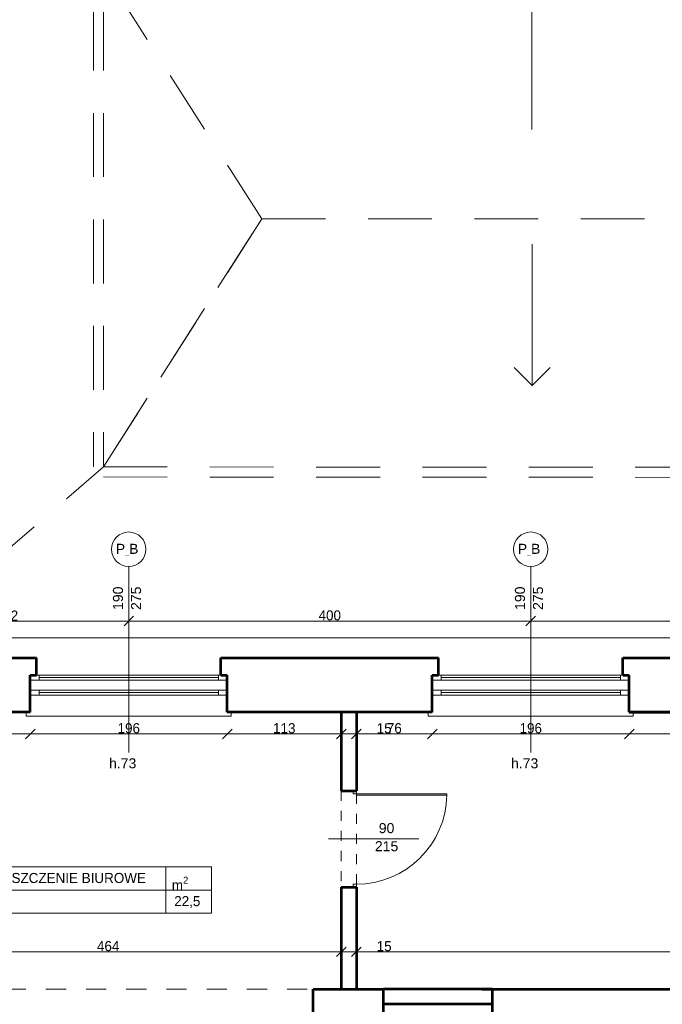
# Model space of a CAD drawing. Header units: inches. Extents: x -21887 to 84279, y -131485 to 67836.
# Tile 117 of 256: x 41730 to 48125, y -17814 to -8020. Entities that reach past the tile are written whole.
import ezdxf

# ---------------------------------------------------------------- set-up
doc = ezdxf.new("R2010")
doc.units = ezdxf.units.IN
doc.header["$MEASUREMENT"] = 0
for name, pattern in [('Dashed', [400, 200, -200]), ('Dashed copy', [200, 100, -100]), ('Long Dashed', [1058.333302, 634.99999, -423.333311])]:
    doc.linetypes.add(name, pattern=pattern)
doc.layers.get('0').update_dxf_attribs({"lineweight": 13})
doc.layers.get('Defpoints').update_dxf_attribs({"lineweight": 13})
for name, color, linetype, lineweight in [('AI_MURY', 7, 'Continuous', 53), ('Dimensioning', 7, 'Continuous', 13), ('DRZWI', 7, 'Continuous', 13), ('dzialowki', 7, 'Continuous', 53), ('OPISY TABELKI', 7, 'Continuous', 13), ('PODCIAGI', 7, 'Continuous', 13)]:
    doc.layers.add(name, color=color, linetype=linetype, lineweight=lineweight)
doc.styles.add('GENERATED_STYLE_7', font='txt')
doc.styles.add('GENERATED_STYLE_9', font='txt')
doc.styles.add('Style-Courier New', font='txt')
doc.dimstyles.new('Dimstyle_4', dxfattribs={"dimtxt": 100, "dimasz": 95, "dimexe": 0, "dimexo": 0, "dimgap": 0.09, "dimtad": 1, "dimdec": 0, "dimlfac": 0.1, "dimzin": 0, "dimdsep": 46, "dimlunit": 5, "dimtxsty": 'GENERATED_STYLE_7', "dimblk": 'ARROWHEAD_6', "dimcen": 0.09, "dimclrd": 161, "dimclre": 161, "dimclrt": 7, "dimadec": 0, "dimazin": 0, "dimtfac": 1, "dimtdec": 0, "dimtmove": 0, "dimatfit": 3, "dimfxl": 0, "dimtolj": 1, "dimtzin": 0, "dimarcsym": 0})
doc.dimstyles.new('Dimstyle_5', dxfattribs={"dimtxt": 100, "dimasz": 95, "dimexe": 0.18, "dimexo": 0, "dimgap": 0.09, "dimtad": 1, "dimtih": 1, "dimtoh": 1, "dimdec": 0, "dimlfac": 0.1, "dimzin": 0, "dimdsep": 46, "dimlunit": 5, "dimtxsty": 'GENERATED_STYLE_7', "dimblk": 'ARROWHEAD_6', "dimcen": 0.09, "dimclrd": 161, "dimclre": 161, "dimclrt": 7, "dimadec": 0, "dimazin": 0, "dimtfac": 1, "dimtdec": 0, "dimtmove": 0, "dimatfit": 3, "dimfxl": 0, "dimtolj": 1, "dimtzin": 0, "dimarcsym": 0})

# ---------------------------------------------------------------- blocks, each defined once
blk = doc.blocks.new('ARROWHEAD_6')
at = {"color": 0, "linetype": 'Continuous'}
for p, q in [((0, 0), (-1, 0)), ((-0.5, -0.5), (0.5, 0.5))]:
    blk.add_line(p, q, dxfattribs=at)
blk = doc.blocks.new('*U997')
at = {"layer": 'Defpoints', "color": 0, "linetype": 'Continuous'}
for p in [(40291.6, -17292.4), (44930.5, -17292.4), (44930.5, -17292.4)]:
    blk.add_point(p, dxfattribs=at)
at = {"layer": 'Dimensioning', "color": 161, "linetype": 'Continuous', "lineweight": -2}
for p, q in [((40291.6, -17292.4), (40291.6, -17292.6)), ((40386.6, -17292.4), (44835.5, -17292.4)), ((44930.5, -17292.4), (44930.5, -17292.6))]:
    blk.add_line(p, q, dxfattribs=at)
at = {"layer": 'Dimensioning', "color": 161, "linetype": 'Continuous', "lineweight": -2, "xscale": 95, "yscale": 95, "zscale": 95, "rotation": 180}
blk.add_blockref('ARROWHEAD_6', (40291.6, -17292.4), dxfattribs=at)
at = {"layer": 'Dimensioning', "color": 161, "linetype": 'Continuous', "lineweight": -2, "xscale": 95, "yscale": 95, "zscale": 95}
blk.add_blockref('ARROWHEAD_6', (44930.5, -17292.4), dxfattribs=at)
at = {"layer": 'Dimensioning', "color": 7, "linetype": 'Continuous', "insert": (42611.1, -17236.1), "char_height": 100, "attachment_point": 5, "style": 'GENERATED_STYLE_7'}
blk.add_mtext('464', dxfattribs=at)
blk = doc.blocks.new('*D1866')
at = {"layer": 'Defpoints'}
for p in [(40291.6, -17292.4), (42611.1, -17292.4), (44930.5, -17292.4), (44930.5, -17292.4)]:
    blk.add_point(p, dxfattribs=at)
at = {"layer": 'Dimensioning', "color": 161, "linetype": 'Continuous'}
blk.add_blockref('*U997', (0, 0), dxfattribs=at)
blk = doc.blocks.new('*U998')
at = {"layer": 'Defpoints', "color": 0, "linetype": 'Continuous'}
for p in [(44930.5, -17292.4), (45080.5, -17292.4), (45080.5, -17292.4)]:
    blk.add_point(p, dxfattribs=at)
at = {"layer": 'Dimensioning', "color": 161, "linetype": 'Continuous', "lineweight": -2}
for p, q in [((44835.5, -17292.4), (44740.5, -17292.4)), ((44930.5, -17292.4), (44930.5, -17292.6)), ((44930.5, -17292.4), (45080.5, -17292.4)), ((45080.5, -17292.4), (45080.5, -17292.6)), ((45175.5, -17292.4), (45443.9, -17292.4))]:
    blk.add_line(p, q, dxfattribs=at)
at = {"layer": 'Dimensioning', "color": 161, "linetype": 'Continuous', "lineweight": -2, "xscale": 95, "yscale": 95, "zscale": 95}
blk.add_blockref('ARROWHEAD_6', (44930.5, -17292.4), dxfattribs=at)
at = {"layer": 'Dimensioning', "color": 161, "linetype": 'Continuous', "lineweight": -2, "xscale": 95, "yscale": 95, "zscale": 95, "rotation": 180}
blk.add_blockref('ARROWHEAD_6', (45080.5, -17292.4), dxfattribs=at)
at = {"layer": 'Dimensioning', "color": 7, "linetype": 'Continuous', "insert": (45357.2, -17236.7), "char_height": 100, "attachment_point": 5, "style": 'GENERATED_STYLE_7'}
blk.add_mtext('15', dxfattribs=at)
blk = doc.blocks.new('*D1867')
at = {"layer": 'Defpoints'}
for p in [(44930.5, -17292.4), (45080.5, -17292.4), (45080.5, -17292.4), (45357.2, -17292.4)]:
    blk.add_point(p, dxfattribs=at)
at = {"layer": 'Dimensioning', "color": 161, "linetype": 'Continuous'}
blk.add_blockref('*U998', (0, 0), dxfattribs=at)
blk = doc.blocks.new('*U999')
at = {"layer": 'Defpoints', "color": 0, "linetype": 'Continuous'}
for p in [(45080.5, -17292.4), (53780.5, -17292.4), (53780.5, -17292.4)]:
    blk.add_point(p, dxfattribs=at)
at = {"layer": 'Dimensioning', "color": 161, "linetype": 'Continuous', "lineweight": -2}
for p, q in [((45080.5, -17292.4), (45080.5, -17292.6)), ((45175.5, -17292.4), (53685.5, -17292.4)), ((53780.5, -17292.4), (53780.5, -17292.6))]:
    blk.add_line(p, q, dxfattribs=at)
at = {"layer": 'Dimensioning', "color": 161, "linetype": 'Continuous', "lineweight": -2, "xscale": 95, "yscale": 95, "zscale": 95, "rotation": 180}
blk.add_blockref('ARROWHEAD_6', (45080.5, -17292.4), dxfattribs=at)
at = {"layer": 'Dimensioning', "color": 161, "linetype": 'Continuous', "lineweight": -2, "xscale": 95, "yscale": 95, "zscale": 95}
blk.add_blockref('ARROWHEAD_6', (53780.5, -17292.4), dxfattribs=at)
at = {"layer": 'Dimensioning', "color": 7, "linetype": 'Continuous', "insert": (49430.5, -17236.1), "char_height": 100, "attachment_point": 5, "style": 'GENERATED_STYLE_7'}
blk.add_mtext('870', dxfattribs=at)
blk = doc.blocks.new('*D1868')
at = {"layer": 'Defpoints'}
for p in [(45080.5, -17292.4), (49430.5, -17292.4), (53780.5, -17292.4), (53780.5, -17292.4)]:
    blk.add_point(p, dxfattribs=at)
at = {"layer": 'Dimensioning', "color": 161, "linetype": 'Continuous'}
blk.add_blockref('*U999', (0, 0), dxfattribs=at)
blk = doc.blocks.new('*U1001')
at = {"layer": 'Defpoints', "color": 0, "linetype": 'Continuous'}
for p in [(41836.1, -14851.8), (40291.6, -15124.7), (41836.1, -15124.7)]:
    blk.add_point(p, dxfattribs=at)
at = {"layer": 'Dimensioning', "color": 161, "linetype": 'Continuous', "lineweight": -2}
for p, q in [((40291.6, -15124.7), (40291.6, -15124.5)), ((40386.6, -15124.7), (41741.1, -15124.7)), ((41836.1, -15124.5), (41836.1, -15124.9))]:
    blk.add_line(p, q, dxfattribs=at)
at = {"layer": 'Dimensioning', "color": 161, "linetype": 'Continuous', "lineweight": -2, "xscale": 95, "yscale": 95, "zscale": 95, "rotation": 180}
blk.add_blockref('ARROWHEAD_6', (40291.6, -15124.7), dxfattribs=at)
at = {"layer": 'Dimensioning', "color": 161, "linetype": 'Continuous', "lineweight": -2, "xscale": 95, "yscale": 95, "zscale": 95}
blk.add_blockref('ARROWHEAD_6', (41836.1, -15124.7), dxfattribs=at)
at = {"layer": 'Dimensioning', "color": 7, "linetype": 'Continuous', "insert": (41063.9, -15069), "char_height": 100, "attachment_point": 5, "style": 'GENERATED_STYLE_7'}
blk.add_mtext('154', dxfattribs=at)
blk = doc.blocks.new('*D1870')
at = {"layer": 'Defpoints'}
for p in [(41836.1, -14851.8), (40291.6, -15124.7), (41063.9, -15124.7), (41836.1, -15124.7)]:
    blk.add_point(p, dxfattribs=at)
at = {"layer": 'Dimensioning', "color": 161, "linetype": 'Continuous'}
blk.add_blockref('*U1001', (0, 0), dxfattribs=at)
blk = doc.blocks.new('*U1002')
at = {"layer": 'Defpoints', "color": 0, "linetype": 'Continuous'}
for p in [(41836.1, -14851.8), (43796.1, -14811.5), (43796.1, -15124.7)]:
    blk.add_point(p, dxfattribs=at)
at = {"layer": 'Dimensioning', "color": 161, "linetype": 'Continuous', "lineweight": -2}
for p, q in [((41836.1, -15124.5), (41836.1, -15124.9)), ((41931.1, -15124.7), (43701.1, -15124.7)), ((43796.1, -15124.5), (43796.1, -15124.9))]:
    blk.add_line(p, q, dxfattribs=at)
at = {"layer": 'Dimensioning', "color": 161, "linetype": 'Continuous', "lineweight": -2, "xscale": 95, "yscale": 95, "zscale": 95, "rotation": 180}
blk.add_blockref('ARROWHEAD_6', (41836.1, -15124.7), dxfattribs=at)
at = {"layer": 'Dimensioning', "color": 161, "linetype": 'Continuous', "lineweight": -2, "xscale": 95, "yscale": 95, "zscale": 95}
blk.add_blockref('ARROWHEAD_6', (43796.1, -15124.7), dxfattribs=at)
at = {"layer": 'Dimensioning', "color": 7, "linetype": 'Continuous', "insert": (42816.1, -15068.4), "char_height": 100, "attachment_point": 5, "style": 'GENERATED_STYLE_7'}
blk.add_mtext('196', dxfattribs=at)
blk = doc.blocks.new('*D1871')
at = {"layer": 'Defpoints'}
for p in [(41836.1, -14851.8), (43796.1, -14811.5), (42816.1, -15124.7), (43796.1, -15124.7)]:
    blk.add_point(p, dxfattribs=at)
at = {"layer": 'Dimensioning', "color": 161, "linetype": 'Continuous'}
blk.add_blockref('*U1002', (0, 0), dxfattribs=at)
blk = doc.blocks.new('*U1003')
at = {"layer": 'Defpoints', "color": 0, "linetype": 'Continuous'}
for p in [(43796.1, -14811.5), (44930.5, -15124.7), (44930.5, -15124.7)]:
    blk.add_point(p, dxfattribs=at)
at = {"layer": 'Dimensioning', "color": 161, "linetype": 'Continuous', "lineweight": -2}
for p, q in [((43796.1, -15124.5), (43796.1, -15124.9)), ((43891.1, -15124.7), (44835.5, -15124.7)), ((44930.5, -15124.7), (44930.5, -15124.5))]:
    blk.add_line(p, q, dxfattribs=at)
at = {"layer": 'Dimensioning', "color": 161, "linetype": 'Continuous', "lineweight": -2, "xscale": 95, "yscale": 95, "zscale": 95, "rotation": 180}
blk.add_blockref('ARROWHEAD_6', (43796.1, -15124.7), dxfattribs=at)
at = {"layer": 'Dimensioning', "color": 161, "linetype": 'Continuous', "lineweight": -2, "xscale": 95, "yscale": 95, "zscale": 95}
blk.add_blockref('ARROWHEAD_6', (44930.5, -15124.7), dxfattribs=at)
at = {"layer": 'Dimensioning', "color": 7, "linetype": 'Continuous', "insert": (44363.3, -15068.4), "char_height": 100, "attachment_point": 5, "style": 'GENERATED_STYLE_7'}
blk.add_mtext('113', dxfattribs=at)
blk = doc.blocks.new('*D1872')
at = {"layer": 'Defpoints'}
for p in [(43796.1, -14811.5), (44363.3, -15124.7), (44930.5, -15124.7), (44930.5, -15124.7)]:
    blk.add_point(p, dxfattribs=at)
at = {"layer": 'Dimensioning', "color": 161, "linetype": 'Continuous'}
blk.add_blockref('*U1003', (0, 0), dxfattribs=at)
blk = doc.blocks.new('*U1004')
at = {"layer": 'Defpoints', "color": 0, "linetype": 'Continuous'}
for p in [(44930.5, -15124.7), (45080.5, -15124.7), (45080.5, -15124.7)]:
    blk.add_point(p, dxfattribs=at)
at = {"layer": 'Dimensioning', "color": 161, "linetype": 'Continuous', "lineweight": -2}
for p, q in [((44835.5, -15124.7), (44740.5, -15124.7)), ((44930.5, -15124.7), (44930.5, -15124.5)), ((44930.5, -15124.7), (45080.5, -15124.7)), ((45080.5, -15124.7), (45080.5, -15124.5)), ((45175.5, -15124.7), (45443.9, -15124.7))]:
    blk.add_line(p, q, dxfattribs=at)
at = {"layer": 'Dimensioning', "color": 161, "linetype": 'Continuous', "lineweight": -2, "xscale": 95, "yscale": 95, "zscale": 95}
blk.add_blockref('ARROWHEAD_6', (44930.5, -15124.7), dxfattribs=at)
at = {"layer": 'Dimensioning', "color": 161, "linetype": 'Continuous', "lineweight": -2, "xscale": 95, "yscale": 95, "zscale": 95, "rotation": 180}
blk.add_blockref('ARROWHEAD_6', (45080.5, -15124.7), dxfattribs=at)
at = {"layer": 'Dimensioning', "color": 7, "linetype": 'Continuous', "insert": (45357.2, -15069), "char_height": 100, "attachment_point": 5, "style": 'GENERATED_STYLE_7'}
blk.add_mtext('15', dxfattribs=at)
blk = doc.blocks.new('*D1873')
at = {"layer": 'Defpoints'}
for p in [(44930.5, -15124.7), (45080.5, -15124.7), (45080.5, -15124.7), (45357.2, -15124.7)]:
    blk.add_point(p, dxfattribs=at)
at = {"layer": 'Dimensioning', "color": 161, "linetype": 'Continuous'}
blk.add_blockref('*U1004', (0, 0), dxfattribs=at)
blk = doc.blocks.new('*U1005')
at = {"layer": 'Defpoints', "color": 0, "linetype": 'Continuous'}
for p in [(45836.1, -14811.5), (45080.5, -15124.7), (45836.1, -15124.7)]:
    blk.add_point(p, dxfattribs=at)
at = {"layer": 'Dimensioning', "color": 161, "linetype": 'Continuous', "lineweight": -2}
for p, q in [((45080.5, -15124.7), (45080.5, -15124.5)), ((45175.5, -15124.7), (45741.1, -15124.7)), ((45836.1, -15124.5), (45836.1, -15124.9))]:
    blk.add_line(p, q, dxfattribs=at)
at = {"layer": 'Dimensioning', "color": 161, "linetype": 'Continuous', "lineweight": -2, "xscale": 95, "yscale": 95, "zscale": 95, "rotation": 180}
blk.add_blockref('ARROWHEAD_6', (45080.5, -15124.7), dxfattribs=at)
at = {"layer": 'Dimensioning', "color": 161, "linetype": 'Continuous', "lineweight": -2, "xscale": 95, "yscale": 95, "zscale": 95}
blk.add_blockref('ARROWHEAD_6', (45836.1, -15124.7), dxfattribs=at)
at = {"layer": 'Dimensioning', "color": 7, "linetype": 'Continuous', "insert": (45458.3, -15068.4), "char_height": 100, "attachment_point": 5, "style": 'GENERATED_STYLE_7'}
blk.add_mtext('76', dxfattribs=at)
blk = doc.blocks.new('*D1874')
at = {"layer": 'Defpoints'}
for p in [(45836.1, -14811.5), (45080.5, -15124.7), (45458.3, -15124.7), (45836.1, -15124.7)]:
    blk.add_point(p, dxfattribs=at)
at = {"layer": 'Dimensioning', "color": 161, "linetype": 'Continuous'}
blk.add_blockref('*U1005', (0, 0), dxfattribs=at)
blk = doc.blocks.new('*U1006')
at = {"layer": 'Defpoints', "color": 0, "linetype": 'Continuous'}
for p in [(45836.1, -14811.5), (47796.1, -14811.5), (47796.1, -15124.7)]:
    blk.add_point(p, dxfattribs=at)
at = {"layer": 'Dimensioning', "color": 161, "linetype": 'Continuous', "lineweight": -2}
for p, q in [((45836.1, -15124.5), (45836.1, -15124.9)), ((45931.1, -15124.7), (47701.1, -15124.7)), ((47796.1, -15124.5), (47796.1, -15124.9))]:
    blk.add_line(p, q, dxfattribs=at)
at = {"layer": 'Dimensioning', "color": 161, "linetype": 'Continuous', "lineweight": -2, "xscale": 95, "yscale": 95, "zscale": 95, "rotation": 180}
blk.add_blockref('ARROWHEAD_6', (45836.1, -15124.7), dxfattribs=at)
at = {"layer": 'Dimensioning', "color": 161, "linetype": 'Continuous', "lineweight": -2, "xscale": 95, "yscale": 95, "zscale": 95}
blk.add_blockref('ARROWHEAD_6', (47796.1, -15124.7), dxfattribs=at)
at = {"layer": 'Dimensioning', "color": 7, "linetype": 'Continuous', "insert": (46816.1, -15068.4), "char_height": 100, "attachment_point": 5, "style": 'GENERATED_STYLE_7'}
blk.add_mtext('196', dxfattribs=at)
blk = doc.blocks.new('*D1875')
at = {"layer": 'Defpoints'}
for p in [(45836.1, -14811.5), (47796.1, -14811.5), (46816.1, -15124.7), (47796.1, -15124.7)]:
    blk.add_point(p, dxfattribs=at)
at = {"layer": 'Dimensioning', "color": 161, "linetype": 'Continuous'}
blk.add_blockref('*U1006', (0, 0), dxfattribs=at)
blk = doc.blocks.new('*U1007')
at = {"layer": 'Defpoints', "color": 0, "linetype": 'Continuous'}
for p in [(47796.1, -14811.5), (49836.1, -14827.6), (49836.1, -15124.7)]:
    blk.add_point(p, dxfattribs=at)
at = {"layer": 'Dimensioning', "color": 161, "linetype": 'Continuous', "lineweight": -2}
for p, q in [((47796.1, -15124.5), (47796.1, -15124.9)), ((47891.1, -15124.7), (49741.1, -15124.7)), ((49836.1, -15124.5), (49836.1, -15124.9))]:
    blk.add_line(p, q, dxfattribs=at)
at = {"layer": 'Dimensioning', "color": 161, "linetype": 'Continuous', "lineweight": -2, "xscale": 95, "yscale": 95, "zscale": 95, "rotation": 180}
blk.add_blockref('ARROWHEAD_6', (47796.1, -15124.7), dxfattribs=at)
at = {"layer": 'Dimensioning', "color": 161, "linetype": 'Continuous', "lineweight": -2, "xscale": 95, "yscale": 95, "zscale": 95}
blk.add_blockref('ARROWHEAD_6', (49836.1, -15124.7), dxfattribs=at)
at = {"layer": 'Dimensioning', "color": 7, "linetype": 'Continuous', "insert": (48816.1, -15068.4), "char_height": 100, "attachment_point": 5, "style": 'GENERATED_STYLE_7'}
blk.add_mtext('204', dxfattribs=at)
blk = doc.blocks.new('*D1876')
at = {"layer": 'Defpoints'}
for p in [(47796.1, -14811.5), (49836.1, -14827.6), (48816.1, -15124.7), (49836.1, -15124.7)]:
    blk.add_point(p, dxfattribs=at)
at = {"layer": 'Dimensioning', "color": 161, "linetype": 'Continuous'}
blk.add_blockref('*U1007', (0, 0), dxfattribs=at)
blk = doc.blocks.new('*U184')
at = {"layer": 'Defpoints', "color": 0, "linetype": 'Continuous'}
for p in [(-270, -21459.3), (57580.5, -21459.3), (56990.5, -24609.3)]:
    blk.add_point(p, dxfattribs=at)
at = {"layer": 'Dimensioning', "color": 161, "linetype": 'Continuous', "lineweight": -2}
for p, q in [((-269.9, -21459.3), (-270, -21459.3)), ((-270, -24514.3), (-270, -21554.3)), ((-269.9, -24609.3), (-270, -24609.3))]:
    blk.add_line(p, q, dxfattribs=at)
at = {"layer": 'Dimensioning', "color": 161, "linetype": 'Continuous', "lineweight": -2, "xscale": 95, "yscale": 95, "zscale": 95}
for p, rotation in [((-270, -21459.3), 90), ((-270, -24609.3), 270)]:
    blk.add_blockref('ARROWHEAD_6', p, dxfattribs=dict(at, rotation=rotation))
at = {"layer": 'Dimensioning', "color": 7, "linetype": 'Continuous', "insert": (-326.3, -23034.3), "char_height": 100, "attachment_point": 5, "rotation": 90, "style": 'GENERATED_STYLE_7'}
blk.add_mtext('315', dxfattribs=at)
blk = doc.blocks.new('*U1771')
at = {"layer": 'Defpoints'}
for p in [(122.4, -22997.2), (57973, -22997.2), (122.4, -23034.3), (57383, -26147.2)]:
    blk.add_point(p, dxfattribs=at)
at = {"layer": 'Dimensioning', "color": 161, "linetype": 'Continuous'}
blk.add_blockref('*U184', (392.5, -1537.9), dxfattribs=at)
blk = doc.blocks.new('*D1914')
at = {"layer": 'Defpoints'}
for p in [(122.4, 0), (122.4, -22997.2), (57973, -22997.2), (57383, -26147.2)]:
    blk.add_point(p, dxfattribs=at)
at = {"layer": 'Dimensioning', "color": 161, "linetype": 'Continuous'}
blk.add_blockref('*U1771', (0, 0), dxfattribs=at)
blk = doc.blocks.new('*U1061')
at = {"layer": 'Defpoints', "color": 0, "linetype": 'Continuous'}
for p in [(40391.6, -14002.6), (42816.1, -14002.6), (42816.1, -14002.6)]:
    blk.add_point(p, dxfattribs=at)
at = {"layer": 'Dimensioning', "color": 161, "linetype": 'Continuous', "lineweight": -2}
for p, q in [((40391.6, -14002.6), (40391.6, -14002.4)), ((40486.6, -14002.6), (42721.1, -14002.6)), ((42816.1, -14002.6), (42816.1, -14002.4))]:
    blk.add_line(p, q, dxfattribs=at)
at = {"layer": 'Dimensioning', "color": 161, "linetype": 'Continuous', "lineweight": -2, "xscale": 95, "yscale": 95, "zscale": 95, "rotation": 180}
blk.add_blockref('ARROWHEAD_6', (40391.6, -14002.6), dxfattribs=at)
at = {"layer": 'Dimensioning', "color": 161, "linetype": 'Continuous', "lineweight": -2, "xscale": 95, "yscale": 95, "zscale": 95}
blk.add_blockref('ARROWHEAD_6', (42816.1, -14002.6), dxfattribs=at)
at = {"layer": 'Dimensioning', "color": 7, "linetype": 'Continuous', "insert": (41603.9, -13947.6), "char_height": 100, "attachment_point": 5, "style": 'GENERATED_STYLE_7'}
blk.add_mtext('242', dxfattribs=at)
blk = doc.blocks.new('*D1994')
at = {"layer": 'Defpoints'}
for p in [(40391.6, -14002.6), (41603.9, -14002.6), (42816.1, -14002.6), (42816.1, -14002.6)]:
    blk.add_point(p, dxfattribs=at)
at = {"layer": 'Dimensioning', "color": 161, "linetype": 'Continuous'}
blk.add_blockref('*U1061', (0, 0), dxfattribs=at)
blk = doc.blocks.new('*U1062')
at = {"layer": 'Defpoints', "color": 0, "linetype": 'Continuous'}
for p in [(42816.1, -14002.6), (46816.1, -14002.6), (46816.1, -14002.6)]:
    blk.add_point(p, dxfattribs=at)
at = {"layer": 'Dimensioning', "color": 161, "linetype": 'Continuous', "lineweight": -2}
for p, q in [((42816.1, -14002.6), (42816.1, -14002.4)), ((42911.1, -14002.6), (46721.1, -14002.6)), ((46816.1, -14002.6), (46816.1, -14002.4))]:
    blk.add_line(p, q, dxfattribs=at)
at = {"layer": 'Dimensioning', "color": 161, "linetype": 'Continuous', "lineweight": -2, "xscale": 95, "yscale": 95, "zscale": 95, "rotation": 180}
blk.add_blockref('ARROWHEAD_6', (42816.1, -14002.6), dxfattribs=at)
at = {"layer": 'Dimensioning', "color": 161, "linetype": 'Continuous', "lineweight": -2, "xscale": 95, "yscale": 95, "zscale": 95}
blk.add_blockref('ARROWHEAD_6', (46816.1, -14002.6), dxfattribs=at)
at = {"layer": 'Dimensioning', "color": 7, "linetype": 'Continuous', "insert": (44816.1, -13946.3), "char_height": 100, "attachment_point": 5, "style": 'GENERATED_STYLE_7'}
blk.add_mtext('400', dxfattribs=at)
blk = doc.blocks.new('*D1995')
at = {"layer": 'Defpoints'}
for p in [(42816.1, -14002.6), (44816.1, -14002.6), (46816.1, -14002.6), (46816.1, -14002.6)]:
    blk.add_point(p, dxfattribs=at)
at = {"layer": 'Dimensioning', "color": 161, "linetype": 'Continuous'}
blk.add_blockref('*U1062', (0, 0), dxfattribs=at)
blk = doc.blocks.new('*U1063')
at = {"layer": 'Defpoints', "color": 0, "linetype": 'Continuous'}
for p in [(46816.1, -14002.6), (50816.1, -14002.6), (50816.1, -14002.6)]:
    blk.add_point(p, dxfattribs=at)
at = {"layer": 'Dimensioning', "color": 161, "linetype": 'Continuous', "lineweight": -2}
for p, q in [((46816.1, -14002.6), (46816.1, -14002.4)), ((46911.1, -14002.6), (50721.1, -14002.6)), ((50816.1, -14002.6), (50816.1, -14002.8))]:
    blk.add_line(p, q, dxfattribs=at)
at = {"layer": 'Dimensioning', "color": 161, "linetype": 'Continuous', "lineweight": -2, "xscale": 95, "yscale": 95, "zscale": 95, "rotation": 180}
blk.add_blockref('ARROWHEAD_6', (46816.1, -14002.6), dxfattribs=at)
at = {"layer": 'Dimensioning', "color": 161, "linetype": 'Continuous', "lineweight": -2, "xscale": 95, "yscale": 95, "zscale": 95}
blk.add_blockref('ARROWHEAD_6', (50816.1, -14002.6), dxfattribs=at)
at = {"layer": 'Dimensioning', "color": 7, "linetype": 'Continuous', "insert": (48816.1, -13946.3), "char_height": 100, "attachment_point": 5, "style": 'GENERATED_STYLE_7'}
blk.add_mtext('400', dxfattribs=at)
blk = doc.blocks.new('*D1996')
at = {"layer": 'Defpoints'}
for p in [(46816.1, -14002.6), (48816.1, -14002.6), (50816.1, -14002.6), (50816.1, -14002.6)]:
    blk.add_point(p, dxfattribs=at)
at = {"layer": 'Dimensioning', "color": 161, "linetype": 'Continuous'}
blk.add_blockref('*U1063', (0, 0), dxfattribs=at)
blk = doc.blocks.new('*U376')
at = {"layer": 'Defpoints', "color": 0, "linetype": 'Continuous'}
for p in [(-3768.9, -23758.2), (61880.5, -23758.2), (62095.5, -27324.3)]:
    blk.add_point(p, dxfattribs=at)
at = {"layer": 'Dimensioning', "color": 161, "linetype": 'Continuous', "lineweight": -2}
for p, q in [((-3768.7, -23758.2), (-3768.9, -23758.2)), ((-3768.9, -27229.3), (-3768.9, -23853.2)), ((-3768.7, -27324.3), (-3768.9, -27324.3))]:
    blk.add_line(p, q, dxfattribs=at)
at = {"layer": 'Dimensioning', "color": 161, "linetype": 'Continuous', "lineweight": -2, "xscale": 95, "yscale": 95, "zscale": 95}
for p, rotation in [((-3768.9, -23758.2), 90), ((-3768.9, -27324.3), 270)]:
    blk.add_blockref('ARROWHEAD_6', p, dxfattribs=dict(at, rotation=rotation))
at = {"layer": 'Dimensioning', "color": 7, "linetype": 'Continuous', "insert": (-3825.2, -25541.2), "char_height": 100, "attachment_point": 5, "rotation": 90, "style": 'GENERATED_STYLE_7'}
blk.add_mtext('357', dxfattribs=at)
blk = doc.blocks.new('*U1772')
at = {"layer": 'Defpoints'}
for p in [(-2777.6, -24404.3), (62871.9, -24404.3), (-2777.6, -25541.2), (63086.9, -27970.5)]:
    blk.add_point(p, dxfattribs=at)
at = {"layer": 'Dimensioning', "color": 161, "linetype": 'Continuous'}
blk.add_blockref('*U376', (991.3, -646.2), dxfattribs=at)
blk = doc.blocks.new('*D2396')
at = {"layer": 'Defpoints'}
for p in [(-2777.6, 0), (-2777.6, -24404.3), (62871.9, -24404.3), (63086.9, -27970.5)]:
    blk.add_point(p, dxfattribs=at)
at = {"layer": 'Dimensioning', "color": 161, "linetype": 'Continuous'}
blk.add_blockref('*U1772', (0, 0), dxfattribs=at)
blk = doc.blocks.new('*U377')
at = {"layer": 'Defpoints', "color": 0, "linetype": 'Continuous'}
for p in [(-3768.9, -21459.3), (61832.4, -21459.3), (61880.5, -23758.2)]:
    blk.add_point(p, dxfattribs=at)
at = {"layer": 'Dimensioning', "color": 161, "linetype": 'Continuous', "lineweight": -2}
for p, q in [((-3768.7, -21459.3), (-3768.9, -21459.3)), ((-3768.9, -23663.2), (-3768.9, -21554.3)), ((-3768.7, -23758.2), (-3768.9, -23758.2))]:
    blk.add_line(p, q, dxfattribs=at)
at = {"layer": 'Dimensioning', "color": 161, "linetype": 'Continuous', "lineweight": -2, "xscale": 95, "yscale": 95, "zscale": 95}
for p, rotation in [((-3768.9, -21459.3), 90), ((-3768.9, -23758.2), 270)]:
    blk.add_blockref('ARROWHEAD_6', p, dxfattribs=dict(at, rotation=rotation))
at = {"layer": 'Dimensioning', "color": 7, "linetype": 'Continuous', "insert": (-3825.2, -22608.7), "char_height": 100, "attachment_point": 5, "rotation": 90, "style": 'GENERATED_STYLE_7'}
blk.add_mtext('230', dxfattribs=at)
blk = doc.blocks.new('*U1773')
at = {"layer": 'Defpoints'}
for p in [(-3488.6, -22004), (62112.7, -22004), (-3488.6, -22608.7), (62160.9, -24302.8)]:
    blk.add_point(p, dxfattribs=at)
at = {"layer": 'Dimensioning', "color": 161, "linetype": 'Continuous'}
blk.add_blockref('*U377', (280.3, -544.7), dxfattribs=at)
blk = doc.blocks.new('*D2397')
at = {"layer": 'Defpoints'}
for p in [(-3488.6, 0), (-3488.6, -22004), (62112.7, -22004), (62160.9, -24302.8)]:
    blk.add_point(p, dxfattribs=at)
at = {"layer": 'Dimensioning', "color": 161, "linetype": 'Continuous'}
blk.add_blockref('*U1773', (0, 0), dxfattribs=at)
blk = doc.blocks.new('*U408')
at = {"layer": 'Defpoints', "color": 0, "linetype": 'Continuous'}
for p in [(4587.2, -12484.3), (53040.5, -12484.3), (53240.5, -14369.3)]:
    blk.add_point(p, dxfattribs=at)
at = {"layer": 'Dimensioning', "color": 161, "linetype": 'Continuous', "lineweight": -2}
for p, q in [((4587.4, -12484.3), (4587.2, -12484.3)), ((4587.2, -14274.3), (4587.2, -12579.3)), ((4587.4, -14369.3), (4587.2, -14369.3))]:
    blk.add_line(p, q, dxfattribs=at)
at = {"layer": 'Dimensioning', "color": 161, "linetype": 'Continuous', "lineweight": -2, "xscale": 95, "yscale": 95, "zscale": 95}
for p, rotation in [((4587.2, -12484.3), 90), ((4587.2, -14369.3), 270)]:
    blk.add_blockref('ARROWHEAD_6', p, dxfattribs=dict(at, rotation=rotation))
at = {"layer": 'Dimensioning', "color": 7, "linetype": 'Continuous', "insert": (4530.9, -13426.8), "char_height": 100, "attachment_point": 5, "rotation": 90, "style": 'GENERATED_STYLE_7'}
blk.add_mtext('189', dxfattribs=at)
blk = doc.blocks.new('*D2506')
at = {"layer": 'Defpoints'}
for p in [(4587.2, -12484.3), (53040.5, -12484.3), (4587.2, -13426.8), (53240.5, -14369.3)]:
    blk.add_point(p, dxfattribs=at)
at = {"layer": 'Dimensioning', "color": 161, "linetype": 'Continuous'}
blk.add_blockref('*U408', (0, 0), dxfattribs=at)
blk = doc.blocks.new('*U409')
at = {"layer": 'Defpoints', "color": 0, "linetype": 'Continuous'}
for p in [(4587.2, -9184.3), (53040.5, -9184.3), (53040.5, -12484.3)]:
    blk.add_point(p, dxfattribs=at)
at = {"layer": 'Dimensioning', "color": 161, "linetype": 'Continuous', "lineweight": -2}
for p, q in [((4587.4, -9184.3), (4587.2, -9184.3)), ((4587.2, -12389.3), (4587.2, -9279.3)), ((4587.4, -12484.3), (4587.2, -12484.3))]:
    blk.add_line(p, q, dxfattribs=at)
at = {"layer": 'Dimensioning', "color": 161, "linetype": 'Continuous', "lineweight": -2, "xscale": 95, "yscale": 95, "zscale": 95}
for p, rotation in [((4587.2, -9184.3), 90), ((4587.2, -12484.3), 270)]:
    blk.add_blockref('ARROWHEAD_6', p, dxfattribs=dict(at, rotation=rotation))
at = {"layer": 'Dimensioning', "color": 7, "linetype": 'Continuous', "insert": (4530.9, -10834.3), "char_height": 100, "attachment_point": 5, "rotation": 90, "style": 'GENERATED_STYLE_7'}
blk.add_mtext('330', dxfattribs=at)
blk = doc.blocks.new('*D2507')
at = {"layer": 'Defpoints'}
for p in [(4587.2, -9184.3), (53040.5, -9184.3), (4587.2, -10834.3), (53040.5, -12484.3)]:
    blk.add_point(p, dxfattribs=at)
at = {"layer": 'Dimensioning', "color": 161, "linetype": 'Continuous'}
blk.add_blockref('*U409', (0, 0), dxfattribs=at)
blk = doc.blocks.new('*U410')
at = {"layer": 'Defpoints', "color": 0, "linetype": 'Continuous'}
for p in [(4587.2, -5884.3), (53040.5, -5884.3), (53040.5, -9184.3)]:
    blk.add_point(p, dxfattribs=at)
at = {"layer": 'Dimensioning', "color": 161, "linetype": 'Continuous', "lineweight": -2}
for p, q in [((4587.4, -5884.3), (4587.2, -5884.3)), ((4587.2, -9089.3), (4587.2, -5979.3)), ((4587.4, -9184.3), (4587.2, -9184.3))]:
    blk.add_line(p, q, dxfattribs=at)
at = {"layer": 'Dimensioning', "color": 161, "linetype": 'Continuous', "lineweight": -2, "xscale": 95, "yscale": 95, "zscale": 95}
for p, rotation in [((4587.2, -5884.3), 90), ((4587.2, -9184.3), 270)]:
    blk.add_blockref('ARROWHEAD_6', p, dxfattribs=dict(at, rotation=rotation))
at = {"layer": 'Dimensioning', "color": 7, "linetype": 'Continuous', "insert": (4530.9, -7534.3), "char_height": 100, "attachment_point": 5, "rotation": 90, "style": 'GENERATED_STYLE_7'}
blk.add_mtext('330', dxfattribs=at)
blk = doc.blocks.new('*D2508')
at = {"layer": 'Defpoints'}
for p in [(4587.2, -5884.3), (53040.5, -5884.3), (4587.2, -7534.3), (53040.5, -9184.3)]:
    blk.add_point(p, dxfattribs=at)
at = {"layer": 'Dimensioning', "color": 161, "linetype": 'Continuous'}
blk.add_blockref('*U410', (0, 0), dxfattribs=at)

msp = doc.modelspace()

# ---------------------------------------------------------------- linework, layer by layer
at = {"layer": 'AI_MURY', "color": 7, "linetype": 'Continuous'}
for p, q in [((40391.6, -14369.3), (41898.6, -14369.3)), ((41898.6, -14539.3), (41898.6, -14369.3)), ((43733.6, -14369.3), (45898.6, -14369.3)), ((43733.6, -14539.3), (43733.6, -14369.3)), ((45898.6, -14539.3), (45898.6, -14369.3)), ((47733.6, -14369.3), (49898.6, -14369.3)), ((47733.6, -14539.3), (47733.6, -14369.3)), ((41836.1, -14539.3), (41898.6, -14539.3)), ((41836.1, -14909.3), (41836.1, -14539.3)), ((43733.6, -14539.3), (43796.1, -14539.3)), ((43796.1, -14909.3), (43796.1, -14539.3)), ((45836.1, -14539.3), (45898.6, -14539.3)), ((45836.1, -14909.3), (45836.1, -14539.3)), ((47733.6, -14539.3), (47796.1, -14539.3)), ((47796.1, -14909.3), (47796.1, -14539.3)), ((41836.1, -14909.3), (40291.6, -14909.3)), ((45836.1, -14909.3), (43796.1, -14909.3)), ((49836.1, -14909.3), (47796.1, -14909.3)), ((47796.1, -14909.3), (49836.1, -14909.3)), ((47796.1, -14909.3), (49836.1, -14909.3)), ((44650.5, -18364.3), (44650.5, -17664.3)), ((44650.5, -17664.3), (45350.5, -17664.3)), ((45350.5, -18364.3), (45350.5, -17664.3)), ((46330.5, -17664.3), (53794.4, -17664.3)), ((46430.5, -17664.3), (46430.5, -23939.3))]:
    msp.add_line(p, q, dxfattribs=at)
at = {"layer": 'DRZWI', "color": 220, "linetype": 'Continuous'}
for p, q in [((42816.1, -13458.9), (42816.1, -15309.7)), ((46816.1, -13458.9), (46816.1, -15309.7)), ((41923.6, -14589.3), (41836.1, -14589.3)), ((41923.6, -14539.3), (41898.6, -14539.3)), ((41923.6, -14539.3), (43708.6, -14539.3)), ((41923.6, -14589.3), (41923.6, -14539.3)), ((41923.6, -14564.3), (43708.6, -14564.3)), ((41923.6, -14589.3), (43708.6, -14589.3)), ((43708.6, -14589.3), (43708.6, -14539.3)), ((43708.6, -14539.3), (43733.6, -14539.3)), ((43708.6, -14589.3), (43796.1, -14589.3)), ((45923.6, -14589.3), (45836.1, -14589.3)), ((45923.6, -14539.3), (45898.6, -14539.3)), ((45923.6, -14539.3), (47708.6, -14539.3)), ((45923.6, -14589.3), (45923.6, -14539.3)), ((45923.6, -14564.3), (47708.6, -14564.3)), ((45923.6, -14589.3), (47708.6, -14589.3)), ((47708.6, -14589.3), (47708.6, -14539.3)), ((47708.6, -14539.3), (47733.6, -14539.3)), ((47708.6, -14589.3), (47796.1, -14589.3)), ((41923.6, -14689.3), (41836.1, -14689.3)), ((41923.6, -14739.3), (41923.6, -14689.3)), ((41923.6, -14689.3), (43708.6, -14689.3)), ((43708.6, -14689.3), (43796.1, -14689.3)), ((43708.6, -14739.3), (43708.6, -14689.3)), ((45923.6, -14689.3), (45836.1, -14689.3)), ((45923.6, -14739.3), (45923.6, -14689.3)), ((45923.6, -14689.3), (47708.6, -14689.3)), ((47708.6, -14689.3), (47796.1, -14689.3)), ((47708.6, -14739.3), (47708.6, -14689.3)), ((41923.6, -14739.3), (41836.1, -14739.3)), ((41923.6, -14714.3), (43708.6, -14714.3)), ((41923.6, -14739.3), (43708.6, -14739.3)), ((43708.6, -14739.3), (43796.1, -14739.3)), ((45923.6, -14739.3), (45836.1, -14739.3)), ((45923.6, -14714.3), (47708.6, -14714.3)), ((45923.6, -14739.3), (47708.6, -14739.3)), ((47708.6, -14739.3), (47796.1, -14739.3))]:
    msp.add_line(p, q, dxfattribs=at)
at = {"layer": 'DRZWI', "color": 251, "linetype": 'Continuous'}
for p, q in [((40591.6, -14169.3), (53040.5, -14169.3)), ((41796.1, -14909.3), (41796.1, -14949.3)), ((41796.1, -14949.3), (43836.1, -14949.3)), ((43836.1, -14909.3), (43836.1, -14949.3)), ((45796.1, -14909.3), (45796.1, -14949.3)), ((45796.1, -14949.3), (47836.1, -14949.3)), ((47836.1, -14909.3), (47836.1, -14949.3))]:
    msp.add_line(p, q, dxfattribs=at)
at = {"layer": 'DRZWI', "color": 220, "linetype": 'Continuous'}
for centre in [(42816, -13287.6), (46816, -13287.6)]:
    msp.add_circle(centre, 171.3, dxfattribs=at)
at = {"layer": 'dzialowki', "color": 12, "linetype": 'Continuous'}
for p, q in [((44930.5, -14909.3), (44930.5, -15689.3)), ((44930.5, -14909.3), (44930.5, -15689.3)), ((45080.5, -14909.3), (45080.5, -15689.3)), ((45080.5, -14909.3), (45080.5, -15689.3)), ((44930.5, -15689.3), (45080.5, -15689.3)), ((44930.5, -16649.3), (44930.5, -17664.3)), ((44930.5, -16649.3), (45080.5, -16649.3)), ((44930.5, -16649.3), (44930.5, -17664.3)), ((45080.5, -16649.3), (45080.5, -17664.3)), ((45080.5, -16649.3), (45080.5, -17664.3)), ((46430.5, -17664.3), (45350.5, -17664.3)), ((46430.5, -17664.3), (45350.5, -17664.3)), ((46430.5, -17814.3), (45350.5, -17814.3))]:
    msp.add_line(p, q, dxfattribs=at)
at = {"layer": 'OPISY TABELKI', "color": 7, "linetype": 'Continuous'}
for p, q in [((40770.1, -16448.2), (43639.9, -16448.2)), ((43185.8, -16448.2), (43185.8, -16908.9)), ((43639.9, -16448.2), (43639.9, -16908.9)), ((41146.6, -16678.6), (43639.9, -16678.6)), ((40770.1, -16908.9), (43639.9, -16908.9))]:
    msp.add_line(p, q, dxfattribs=at)
at = {"layer": 'PODCIAGI', "color": 251, "linetype": 'Long Dashed'}
for p, q in [((42464.4, -2599.7), (42464.4, -12468.9)), ((42564.4, -2599.7), (42564.4, -12468.9)), ((44139.4, -10001.6), (42564.4, -7534.3)), ((44139.4, -10001.6), (42564.4, -12468.9)), ((42564.4, -12468.9), (44139.4, -10001.6)), ((44139.4, -10001.6), (49515.4, -10001.6)), ((40591.6, -14169.3), (42564.4, -12468.9)), ((42564.4, -12468.9), (51090.4, -12474.6)), ((42564.4, -12568.9), (51090.4, -12574.6))]:
    msp.add_line(p, q, dxfattribs=at)
at = {"layer": 'PODCIAGI', "color": 251, "linetype": 'Continuous'}
for p, q in [((46828.4, -9112.4), (46828.4, -7704.9)), ((46829.4, -11659.6), (46829.4, -10252.1)), ((46829.4, -11659.6), (46650.1, -11480.3)), ((46829.4, -11659.6), (47008.7, -11480.3))]:
    msp.add_line(p, q, dxfattribs=at)
at = {"layer": 'PODCIAGI', "color": 12, "linetype": 'Continuous'}
for p, q in [((44930.5, -15689.3), (45080.5, -15689.3)), ((44930.5, -16649.3), (45080.5, -16649.3))]:
    msp.add_line(p, q, dxfattribs=at)
at = {"layer": 'PODCIAGI', "color": 5, "linetype": 'Dashed copy'}
for p, q in [((44930.5, -15689.3), (44930.5, -16649.3)), ((45080.5, -15719.3), (45080.5, -16619.3))]:
    msp.add_line(p, q, dxfattribs=at)
at = {"layer": 'PODCIAGI', "color": 5, "linetype": 'Continuous'}
for p, q in [((45050.5, -15689.3), (45050.5, -15719.3)), ((45050.5, -15689.3), (45050.5, -15719.3)), ((45050.5, -15719.3), (45080.5, -15719.3)), ((45050.5, -15719.3), (45080.5, -15719.3)), ((45080.5, -15689.3), (45080.5, -15719.3)), ((45080.5, -15689.3), (45080.5, -15719.3)), ((45080.5, -15719.3), (45980.5, -15719.3)), ((45080.5, -15719.3), (45080.5, -15734.3)), ((45080.5, -15719.3), (45980.5, -15719.3)), ((45080.5, -15719.3), (45080.5, -15734.3)), ((45080.5, -15734.3), (45980.5, -15734.3)), ((45080.5, -15734.3), (45980.5, -15734.3)), ((45980.5, -15719.3), (45980.5, -15734.3)), ((45980.5, -15719.3), (45980.5, -15734.3)), ((45702.3, -16169.3), (44802.3, -16169.3)), ((45702.3, -16169.3), (44802.3, -16169.3)), ((45050.5, -16619.3), (45080.5, -16619.3)), ((45050.5, -16619.3), (45050.5, -16649.3)), ((45050.5, -16619.3), (45080.5, -16619.3)), ((45050.5, -16619.3), (45050.5, -16649.3)), ((45080.5, -16619.3), (45080.5, -16649.3)), ((45080.5, -16619.3), (45080.5, -16649.3))]:
    msp.add_line(p, q, dxfattribs=at)
at = {"layer": 'PODCIAGI', "color": 49, "linetype": 'Dashed'}
msp.add_line((40391.6, -17664.3), (44670.5, -17664.3), dxfattribs=at)
msp.add_line((40391.6, -17664.3), (44670.5, -17664.3), dxfattribs=at)
at = {"layer": 'PODCIAGI', "color": 7, "linetype": 'Continuous'}
msp.add_arc((45080.5, -15719.3), 900.1, 270, 359.04516, dxfattribs=at)
msp.add_arc((45080.5, -15719.3), 900.1, 270, 359.04516, dxfattribs=at)

# ---------------------------------------------------------------- texts
at = {"layer": 'DRZWI', "color": 220, "char_height": 100, "attachment_point": 1, "style": 'GENERATED_STYLE_7'}
for s, insert, width in [('\\fArial|b0|i0|c238|p39;P\\H50.000000;_\\H100.000000;B', (42686.7, -13234), 460.117), ('\\fArial|b0|i0|c238|p39;P\\H50.000000;_\\H100.000000;B', (46686.7, -13234), 460.117), ('\\fArial|b0|i0|c238|p39;h.73', (42619.3, -15367), 460.863), ('\\fArial|b0|i0|c238|p39;h.73', (46619.3, -15367), 460.863)]:
    msp.add_mtext(s, dxfattribs=dict(at, insert=insert, width=width))
at = {"layer": 'DRZWI', "color": 220, "char_height": 100, "width": 355.178, "attachment_point": 1, "rotation": 90, "line_spacing_factor": 1.079165, "style": 'GENERATED_STYLE_7'}
for insert in [(42658.5, -13892), (46658.5, -13892)]:
    msp.add_mtext('\\fArial|b0|i0|c238|p39;190\\P275', dxfattribs=dict(at, insert=insert))
at = {"layer": 'OPISY TABELKI', "color": 7, "char_height": 100, "attachment_point": 1, "style": 'GENERATED_STYLE_9'}
for s, insert, width in [('POMIESZCZENIE BIUROWE ', (41218.4, -16507.7), 2409.415), ('\\A1;m\\H70.000000;\\S2^  ;', (43244.7, -16544.3), 323.775), ('22,5    ', (43268.4, -16738), 424.969)]:
    msp.add_mtext(s, dxfattribs=dict(at, insert=insert, width=width))
at = {"layer": 'PODCIAGI', "color": 5, "insert": (45381.5, -16011.7), "char_height": 100, "width": 704.483, "attachment_point": 2, "line_spacing_factor": 1.079165, "style": 'GENERATED_STYLE_7'}
msp.add_mtext('\\fArial|b0|i0|c238|p39;90\\P215', dxfattribs=at)

# ---------------------------------------------------------------- dimensions: what is measured, and where the dimension line sits
at = {"layer": 'Dimensioning', "color": 161, "linetype": 'Continuous'}
for base, p1, p2, picture, middle in [((-3488.6, -22004), (62160.9, -24302.8), (62112.7, -22004), '*D2397', (-3488.6, 0)), ((-2777.6, -24404.3), (63086.9, -27970.5), (62871.9, -24404.3), '*D2396', (-2777.6, 0)), ((122.4, -22997.2), (57383, -26147.2), (57973, -22997.2), '*D1914', (122.4, 0)), ((4587.2, -5884.3), (53040.5, -9184.3), (53040.5, -5884.3), '*D2508', (4587.2, -7534.3)), ((4587.2, -9184.3), (53040.5, -12484.3), (53040.5, -9184.3), '*D2507', (4587.2, -10834.3)), ((4587.2322323, -12484.2868952), (53240.5180538, -14369.2868952), (53040.5180538, -12484.2868952), '*D2506', (4587.2322323, -13426.7868952))]:
    dim = msp.add_linear_dim(base=base, p1=p1, p2=p2, angle=90, dimstyle='Dimstyle_4', override={"dimtxsty": 'Style-Courier New', "dimclrd": 0, "dimclre": 161, "dimlwe": 0}, dxfattribs=at)
    dim.commit()
    dim.dimension.update_dxf_attribs({"geometry": picture, "text_midpoint": middle, "dimtype": 128})
for base, p1, p2, picture, middle in [((42816.1, -14002.6), (40391.6, -14002.6), (42816.1, -14002.6), '*D1994', (41603.9, -14002.6)), ((46816.1, -14002.6), (42816.1, -14002.6), (46816.1, -14002.6), '*D1995', (44816.1, -14002.6)), ((50816.1, -14002.6), (46816.1, -14002.6), (50816.1, -14002.6), '*D1996', (48816.1, -14002.6)), ((41836.1, -15124.7), (40291.6, -15124.7), (41836.1, -14851.8), '*D1870', (41063.9, -15124.7)), ((43796.1, -15124.7), (41836.1, -14851.8), (43796.1, -14811.5), '*D1871', (42816.1, -15124.7)), ((44930.5, -15124.7), (43796.1, -14811.5), (44930.5, -15124.7), '*D1872', (44363.3, -15124.7)), ((45836.1, -15124.7), (45080.5, -15124.7), (45836.1, -14811.5), '*D1874', (45458.3, -15124.7)), ((47796.1, -15124.7), (45836.1, -14811.5), (47796.1, -14811.5), '*D1875', (46816.1, -15124.7)), ((49836.1, -15124.7), (47796.1, -14811.5), (49836.1, -14827.6), '*D1876', (48816.1, -15124.7)), ((45080.5, -15124.7), (44930.5, -15124.7), (45080.5, -15124.7), '*D1873', (45357.2, -15124.7)), ((44930.5, -17292.4), (40291.6, -17292.4), (44930.5, -17292.4), '*D1866', (42611.1, -17292.4)), ((45080.5, -17292.4), (44930.5, -17292.4), (45080.5, -17292.4), '*D1867', (45357.2, -17292.4)), ((53780.5, -17292.4), (45080.5, -17292.4), (53780.5, -17292.4), '*D1868', (49430.5, -17292.4))]:
    dim = msp.add_linear_dim(base=base, p1=p1, p2=p2, dimstyle='Dimstyle_5', override={"dimtxsty": 'Style-Courier New', "dimclrd": 0, "dimclre": 161, "dimlwe": 0}, dxfattribs=at)
    dim.commit()
    dim.dimension.update_dxf_attribs({"geometry": picture, "text_midpoint": middle, "dimtype": 128})

doc.saveas('drawing.dxf')
